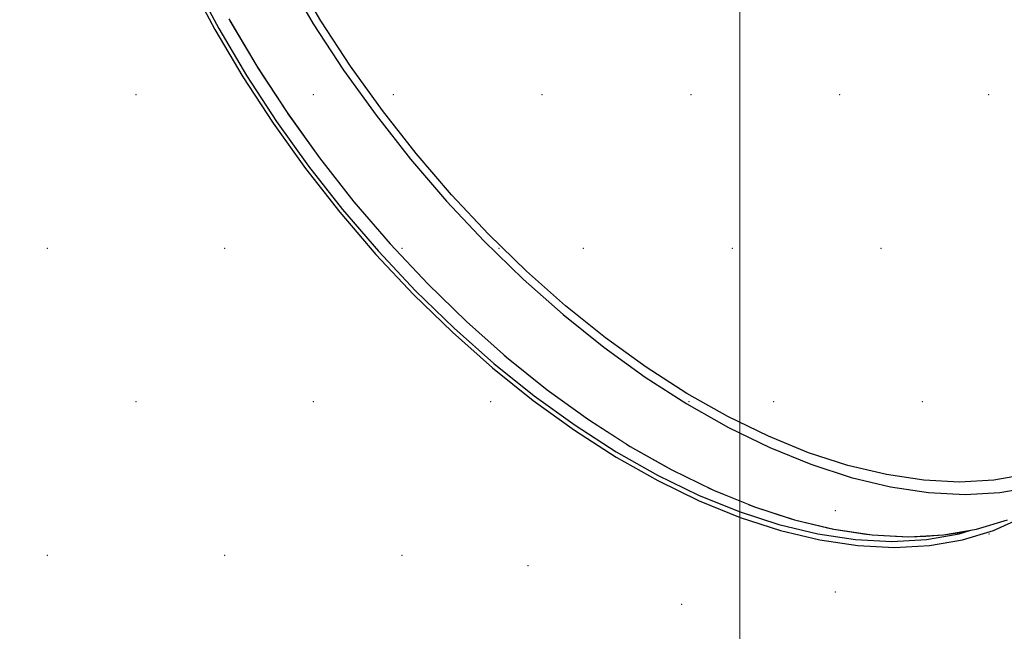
# Model space of a CAD drawing. Header units: millimetres. Extents: x 1798021 to 1815325, y -2500 to 6534.
# Tile 71 of 98: x 1809396 to 1809535, y 5164 to 5250. Entities that reach past the tile are written whole.
import ezdxf

# ---------------------------------------------------------------- set-up
doc = ezdxf.new("R2010")
doc.units = ezdxf.units.MM
doc.header["$MEASUREMENT"] = 0
doc.linetypes.add('Wipeout_Contour', pattern=[1000, 0, -1000])
for name, color, linetype in [('2 - ČÁRA HLAVNÍ.2D', 7, 'Continuous'), ('3 - SVĚTLA.3D', 7, 'Continuous'), ('4 - PRVKY ZÁMEČNICKÉ.3D', 7, 'Continuous'), ('4 - STŘEŠNÍ KRYTINA.3D', 7, 'Continuous'), ('Nové_4 - ZDIVO - STĚNY NENOSNÉ.3D', 7, 'Continuous'), ('Nové_Výplně - Povrchové', 7, 'Continuous'), ('Výplně - Povrchové', 7, 'Continuous')]:
    doc.layers.add(name, color=color, linetype=linetype)

# ---------------------------------------------------------------- blocks, each defined once
blk = doc.blocks.new('Řez_7', base_point=(1118812.4, 0))
at = {"color": 254, "linetype": 'Wipeout_Contour', "lineweight": 0, "ltscale": 7229953.461336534}
blk.add_wipeout([(1803497.14, 5177.86), (1803497.08, 5177.77), (1811462.68, 5874.67), (1811462.64, 5874.75)], dxfattribs=at).dxf.layer = 'Výplně - Povrchové'
blk = doc.blocks.new('Řez_20', base_point=(1118812.4, 0))
at = {"color": 254, "linetype": 'Wipeout_Contour', "lineweight": 0, "ltscale": 412533108.0059386}
blk.add_wipeout([(1800920.22, 500), (1804497.49, 500), (1804497.49, 2600), (1805397.49, 2600), (1805397.49, 500), (1806676.49, 500), (1806676.49, 502.46), (1806976.49, 502.46), (1806976.49, 500), (1809927.49, 500), (1809927.49, 2600), (1810827.49, 2600), (1810827.49, 500), (1812755.49, 500), (1812755.49, 2087.56), (1811335.88, 5601.22), (1810067.73, 5400.37), (1810067.73, 5390.19), (1810003.47, 5390.19), (1809952.96, 5382.19), (1809956.06, 5382.19), (1809956.06, 5304.84), (1809959.69, 5298.21), (1809962.99, 5291.1), (1809965.82, 5283.8), (1809968.14, 5276.36), (1809969.95, 5268.83), (1809971.23, 5261.25), (1809971.98, 5253.67), (1809972.19, 5246.14), (1809971.86, 5238.7), (1809970.99, 5231.4), (1809969.59, 5224.29), (1809967.67, 5217.4), (1809965.23, 5210.78), (1809962.3, 5204.47), (1809958.89, 5198.52), (1809955.02, 5192.95), (1809950.71, 5187.8), (1809946, 5183.11), (1809940.91, 5178.89), (1809935.48, 5175.19), (1809929.73, 5172.01), (1809923.93, 5168.9), (1809923.73, 5168.82), (1809922.48, 5168.13), (1809834.1, 5120.76), (1809834.07, 5120.75), (1809833.86, 5120.63), (1809832.89, 5120.12), (1809826.87, 5117.49), (1809820.6, 5115.43), (1809814.13, 5113.95), (1809807.49, 5113.06), (1809800.74, 5112.76), (1809793.9, 5113.06), (1809787.03, 5113.95), (1809780.16, 5115.43), (1809773.34, 5117.49), (1809766.61, 5120.12), (1809760.01, 5123.29), (1809753.58, 5127), (1809747.36, 5131.21), (1809741.39, 5135.91), (1809735.71, 5141.06), (1809730.35, 5146.63), (1809725.34, 5152.58), (1809720.72, 5158.89), (1809716.51, 5165.5), (1809712.74, 5172.39), (1809709.43, 5179.51), (1809706.61, 5186.81), (1809704.28, 5194.25), (1809702.48, 5201.78), (1809701.19, 5209.36), (1809700.45, 5216.94), (1809700.24, 5224.47), (1809700.57, 5231.91), (1809701.43, 5239.21), (1809702.83, 5246.32), (1809704.76, 5253.21), (1809707.19, 5259.83), (1809710.13, 5266.13), (1809713.54, 5272.09), (1809717.41, 5277.66), (1809721.71, 5282.81), (1809726.42, 5287.5), (1809731.51, 5291.72), (1809736.95, 5295.42), (1809742.7, 5298.6), (1809743.66, 5299.11), (1809743.7, 5299.13), (1809743.91, 5299.24), (1809774.39, 5315.58), (1809774.39, 5353.91), (1809533.29, 5315.72), (1809533.29, 5305.87), (1809535.67, 5302.83), (1809540.24, 5296.45), (1809544.51, 5289.91), (1809548.44, 5283.24), (1809552.02, 5276.49), (1809555.22, 5269.69), (1809558.03, 5262.9), (1809560.42, 5256.14), (1809562.39, 5249.47), (1809563.91, 5242.93), (1809564.99, 5236.55), (1809565.61, 5230.37), (1809565.77, 5224.44), (1809565.46, 5218.79), (1809564.7, 5213.45), (1809563.48, 5208.45), (1809561.82, 5203.84), (1809559.72, 5199.63), (1809557.19, 5195.85), (1809554.26, 5192.53), (1809550.93, 5189.68), (1809542.97, 5183.68), (1809542.04, 5183.09), (1809540.98, 5182.18), (1809419.57, 5090.68), (1809419.42, 5090.58), (1809419.24, 5090.43), (1809417.92, 5089.43), (1809414.22, 5087.08), (1809410.18, 5085.23), (1809405.82, 5083.91), (1809401.16, 5083.11), (1809396.23, 5082.84), (1809391.07, 5083.11), (1809385.71, 5083.91), (1809380.17, 5085.23), (1809374.5, 5087.08), (1809368.72, 5089.43), (1809362.88, 5092.28), (1809357, 5095.6), (1809351.14, 5099.38), (1809345.31, 5103.59), (1809339.56, 5108.2), (1809333.93, 5113.2), (1809328.44, 5118.54), (1809323.14, 5124.19), (1809318.05, 5130.12), (1809313.2, 5136.3), (1809308.63, 5142.68), (1809304.37, 5149.22), (1809300.44, 5155.89), (1809296.86, 5162.65), (1809293.65, 5169.44), (1809290.85, 5176.24), (1809288.45, 5182.99), (1809286.49, 5189.66), (1809284.96, 5196.2), (1809283.89, 5202.58), (1809283.27, 5208.76), (1809283.11, 5214.69), (1809283.42, 5220.35), (1809284.18, 5225.69), (1809285.4, 5230.68), (1809287.06, 5235.29), (1809289.16, 5239.5), (1809291.69, 5243.28), (1809294.62, 5246.6), (1809297.95, 5249.45), (1809299.27, 5250.45), (1809299.43, 5250.55), (1809299.6, 5250.7), (1809346.65, 5286.16), (1809231.35, 5267.9), (1809233.99, 5262.9), (1809237.34, 5256.14), (1809240.43, 5249.47), (1809243.26, 5242.93), (1809245.79, 5236.55), (1809248.01, 5230.37), (1809249.92, 5224.44), (1809251.5, 5218.79), (1809252.73, 5213.45), (1809253.62, 5208.45), (1809254.15, 5203.84), (1809254.32, 5199.63), (1809254.14, 5195.85), (1809253.6, 5192.53), (1809252.71, 5189.68), (1809251.46, 5187.33), (1809249.88, 5185.48), (1809247.97, 5184.16), (1809238.2, 5178.16), (1809237.63, 5177.95), (1809235.76, 5176.66), (1809086.83, 5085.16), (1809086.74, 5085.12), (1809086.43, 5084.91), (1809084.8, 5083.91), (1809082.57, 5083.11), (1809080.03, 5082.84), (1809077.2, 5083.11), (1809074.1, 5083.91), (1809070.74, 5085.23), (1809067.16, 5087.08), (1809063.36, 5089.43), (1809059.38, 5092.28), (1809055.23, 5095.6), (1809050.95, 5099.38), (1809046.56, 5103.59), (1809042.08, 5108.2), (1809037.55, 5113.2), (1809032.99, 5118.54), (1809028.43, 5124.19), (1809023.9, 5130.12), (1809019.42, 5136.3), (1809015.03, 5142.68), (1809010.75, 5149.22), (1809006.61, 5155.89), (1809002.63, 5162.65), (1808998.84, 5169.44), (1808995.26, 5176.24), (1808991.91, 5182.99), (1808988.82, 5189.66), (1808986, 5196.2), (1808983.46, 5202.58), (1808981.24, 5208.76), (1808979.33, 5214.69), (1808977.76, 5220.35), (1808976.52, 5225.69), (1808976.2, 5227.49), (1803604.58, 4376.71)], dxfattribs=at).dxf.layer = 'Nové_Výplně - Povrchové'
blk = doc.blocks.new('Řez_56', base_point=(1118812.4, 0))
at = {"color": 254, "linetype": 'Wipeout_Contour', "lineweight": 0, "ltscale": 10844884.70980289}
blk.add_wipeout([(1803582.48, 5031.92), (1803573.7, 5017.57), (1803606.61, 4952.52), (1811334.5, 5628.62), (1811372.6, 5699.87), (1811367.29, 5713)], dxfattribs=at).dxf.layer = 'Výplně - Povrchové'
at = {"color": 254, "linetype": 'Wipeout_Contour', "lineweight": 0, "ltscale": 7229912.499028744}
blk.add_wipeout([(1811334.5, 5628.62), (1803606.61, 4952.52), (1803611.38, 4943.1), (1811328.98, 5618.3)], dxfattribs=at).dxf.layer = 'Výplně - Povrchové'
blk = doc.blocks.new('Řez_62', base_point=(1118812.4, 0))
at = {"color": 254, "linetype": 'Wipeout_Contour', "lineweight": 0, "ltscale": 7237756.210630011}
blk.add_wipeout([(1809425.49, 5250.14), (1809429.42, 5243.47), (1809437.38, 5249.47), (1809433.45, 5256.14)], dxfattribs=at).dxf.layer = 'Výplně - Povrchové'
at = {"color": 254, "linetype": 'Wipeout_Contour', "lineweight": 0, "ltscale": 9046817.57446053}
blk.add_wipeout([(1809394.5, 5254.36), (1809292.5, 5177.49), (1809295.31, 5170.69), (1809403.45, 5252.19), (1809394.5, 5252.19)], dxfattribs=at).dxf.layer = 'Výplně - Povrchové'
at = {"color": 254, "linetype": 'Wipeout_Contour', "lineweight": 0, "ltscale": 7237772.531728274}
blk.add_wipeout([(1809437.38, 5249.47), (1809429.42, 5243.47), (1809433.69, 5236.93), (1809441.65, 5242.93)], dxfattribs=at).dxf.layer = 'Výplně - Povrchové'
at = {"color": 254, "linetype": 'Wipeout_Contour', "lineweight": 0, "ltscale": 7237790.122901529}
blk.add_wipeout([(1809441.65, 5242.93), (1809433.69, 5236.93), (1809438.26, 5230.55), (1809446.22, 5236.55)], dxfattribs=at).dxf.layer = 'Výplně - Povrchové'
at = {"color": 254, "linetype": 'Wipeout_Contour', "lineweight": 0, "ltscale": 7237808.875687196}
blk.add_wipeout([(1809446.22, 5236.55), (1809438.26, 5230.55), (1809443.1, 5224.37), (1809451.06, 5230.37)], dxfattribs=at).dxf.layer = 'Výplně - Povrchové'
at = {"color": 254, "linetype": 'Wipeout_Contour', "lineweight": 0, "ltscale": 7237828.674459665}
blk.add_wipeout([(1809451.06, 5230.37), (1809443.1, 5224.37), (1809448.19, 5218.44), (1809456.15, 5224.44)], dxfattribs=at).dxf.layer = 'Výplně - Povrchové'
at = {"color": 254, "linetype": 'Wipeout_Contour', "lineweight": 0, "ltscale": 7237849.397143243}
blk.add_wipeout([(1809448.19, 5218.44), (1809453.5, 5212.79), (1809461.46, 5218.79), (1809456.15, 5224.44)], dxfattribs=at).dxf.layer = 'Výplně - Povrchové'
at = {"color": 254, "linetype": 'Wipeout_Contour', "lineweight": 0, "ltscale": 7237870.915965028}
blk.add_wipeout([(1809461.46, 5218.79), (1809453.5, 5212.79), (1809458.98, 5207.45), (1809466.94, 5213.45)], dxfattribs=at).dxf.layer = 'Výplně - Povrchové'
at = {"color": 254, "linetype": 'Wipeout_Contour', "lineweight": 0, "ltscale": 7237893.098242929}
blk.add_wipeout([(1809466.94, 5213.45), (1809458.98, 5207.45), (1809464.62, 5202.45), (1809472.58, 5208.45)], dxfattribs=at).dxf.layer = 'Výplně - Povrchové'
at = {"color": 254, "linetype": 'Wipeout_Contour', "lineweight": 0, "ltscale": 7237915.807203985}
blk.add_wipeout([(1809464.62, 5202.45), (1809470.36, 5197.84), (1809478.33, 5203.84), (1809472.58, 5208.45)], dxfattribs=at).dxf.layer = 'Výplně - Povrchové'
at = {"color": 254, "linetype": 'Wipeout_Contour', "lineweight": 0, "ltscale": 7237938.902827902}
blk.add_wipeout([(1809478.33, 5203.84), (1809470.36, 5197.84), (1809476.19, 5193.63), (1809484.15, 5199.63)], dxfattribs=at).dxf.layer = 'Výplně - Povrchové'
at = {"color": 254, "linetype": 'Wipeout_Contour', "lineweight": 0, "ltscale": 7237962.242710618}
blk.add_wipeout([(1809484.15, 5199.63), (1809476.19, 5193.63), (1809482.06, 5189.85), (1809490.02, 5195.85)], dxfattribs=at).dxf.layer = 'Výplně - Povrchové'
at = {"color": 254, "linetype": 'Wipeout_Contour', "lineweight": 0, "ltscale": 7237985.682942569}
blk.add_wipeout([(1809490.02, 5195.85), (1809482.06, 5189.85), (1809487.93, 5186.53), (1809495.89, 5192.53)], dxfattribs=at).dxf.layer = 'Výplně - Povrchové'
at = {"color": 254, "linetype": 'Wipeout_Contour', "lineweight": 0, "ltscale": 7238009.078996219}
blk.add_wipeout([(1809487.93, 5186.53), (1809493.77, 5183.68), (1809501.73, 5189.68), (1809495.89, 5192.53)], dxfattribs=at).dxf.layer = 'Výplně - Povrchové'
at = {"color": 254, "linetype": 'Wipeout_Contour', "lineweight": 0, "ltscale": 7238032.286617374}
blk.add_wipeout([(1809493.77, 5183.68), (1809499.55, 5181.33), (1809507.51, 5187.33), (1809501.73, 5189.68)], dxfattribs=at).dxf.layer = 'Výplně - Povrchové'
at = {"color": 254, "linetype": 'Wipeout_Contour', "lineweight": 0, "ltscale": 7238055.162714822}
blk.add_wipeout([(1809507.51, 5187.33), (1809499.55, 5181.33), (1809505.22, 5179.48), (1809513.18, 5185.48)], dxfattribs=at).dxf.layer = 'Výplně - Povrchové'
at = {"color": 254, "linetype": 'Wipeout_Contour', "lineweight": 0, "ltscale": 7238077.566242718}
blk.add_wipeout([(1809505.22, 5179.48), (1809510.76, 5178.16), (1809518.72, 5184.16), (1809513.18, 5185.48)], dxfattribs=at).dxf.layer = 'Výplně - Povrchové'
at = {"color": 254, "linetype": 'Wipeout_Contour', "lineweight": 0, "ltscale": 7238099.359070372}
blk.add_wipeout([(1809510.76, 5178.16), (1809516.13, 5177.36), (1809524.09, 5183.36), (1809518.72, 5184.16)], dxfattribs=at).dxf.layer = 'Výplně - Povrchové'
at = {"color": 254, "linetype": 'Wipeout_Contour', "lineweight": 0, "ltscale": 7238120.406834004}
blk.add_wipeout([(1809516.13, 5177.36), (1809521.29, 5177.09), (1809529.25, 5183.09), (1809524.09, 5183.36)], dxfattribs=at).dxf.layer = 'Výplně - Povrchové'
at = {"color": 254, "linetype": 'Wipeout_Contour', "lineweight": 0, "ltscale": 7238140.579765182}
blk.add_wipeout([(1809521.29, 5177.09), (1809526.21, 5177.36), (1809534.17, 5183.36), (1809529.25, 5183.09)], dxfattribs=at).dxf.layer = 'Výplně - Povrchové'
at = {"color": 254, "linetype": 'Wipeout_Contour', "lineweight": 0, "ltscale": 7238159.753491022}
blk.add_wipeout([(1809534.17, 5183.36), (1809526.21, 5177.36), (1809530.87, 5178.16), (1809538.83, 5184.16)], dxfattribs=at).dxf.layer = 'Výplně - Povrchové'
at = {"color": 254, "linetype": 'Wipeout_Contour', "lineweight": 0, "ltscale": 7238177.809782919}
blk.add_wipeout([(1809530.87, 5178.16), (1809535.23, 5179.48), (1809543.2, 5185.48), (1809538.83, 5184.16)], dxfattribs=at).dxf.layer = 'Výplně - Povrchové'
at = {"color": 254, "linetype": 'Wipeout_Contour', "lineweight": 0, "ltscale": 144759730.0395361}
blk.add_wipeout([(1809417.92, 5319.58), (1809417.62, 5314.04), (1809417.78, 5308.22), (1809418.38, 5302.17), (1809419.44, 5295.92), (1809420.93, 5289.5), (1809422.86, 5282.97), (1809425.2, 5276.35), (1809427.95, 5269.69), (1809431.09, 5263.03), (1809434.6, 5256.41), (1809438.46, 5249.88), (1809442.64, 5243.47), (1809447.11, 5237.21), (1809451.86, 5231.16), (1809456.85, 5225.35), (1809462.05, 5219.81), (1809467.42, 5214.57), (1809472.94, 5209.68), (1809478.58, 5205.16), (1809484.29, 5201.03), (1809490.04, 5197.33), (1809495.79, 5194.07), (1809501.52, 5191.28), (1809507.18, 5188.97), (1809512.74, 5187.17), (1809518.17, 5185.87), (1809523.42, 5185.08), (1809528.48, 5184.82), (1809533.31, 5185.08), (1809537.87, 5185.87), (1809542.15, 5187.17), (1809546.11, 5188.97), (1809547.87, 5190.09), (1809549.01, 5191.07), (1809551.88, 5194.33), (1809554.36, 5198.03), (1809556.42, 5202.16), (1809558.05, 5206.68), (1809559.24, 5211.57), (1809559.99, 5216.81), (1809560.29, 5222.35), (1809560.13, 5228.16), (1809559.53, 5234.21), (1809558.47, 5240.47), (1809556.98, 5246.88), (1809555.05, 5253.41), (1809552.71, 5260.03), (1809549.96, 5266.69), (1809546.82, 5273.35), (1809543.31, 5279.97), (1809539.46, 5286.5), (1809535.28, 5292.92), (1809530.8, 5299.17), (1809526.05, 5305.22), (1809521.06, 5311.04), (1809515.86, 5316.58), (1809510.49, 5321.81), (1809504.97, 5326.7), (1809499.33, 5331.23), (1809493.62, 5335.35), (1809487.87, 5339.06), (1809482.12, 5342.31), (1809476.39, 5345.1), (1809470.73, 5347.41), (1809465.17, 5349.22), (1809459.75, 5350.52), (1809454.49, 5351.3), (1809449.43, 5351.56), (1809444.6, 5351.3), (1809440.04, 5350.52), (1809435.76, 5349.22), (1809431.8, 5347.41), (1809430.04, 5346.29), (1809428.9, 5345.31), (1809426.03, 5342.06), (1809423.55, 5338.35), (1809421.49, 5334.23), (1809419.86, 5329.7), (1809418.67, 5324.81)], dxfattribs=at).dxf.layer = 'Výplně - Povrchové'
at = {"color": 254, "linetype": 'Wipeout_Contour', "lineweight": 0, "ltscale": 9047155.40019344}
blk.add_wipeout([(1809422.06, 5256.62), (1809420.53, 5255.46), (1809424.07, 5248.78), (1809425.61, 5249.94), (1809425.49, 5250.14)], dxfattribs=at).dxf.layer = 'Výplně - Povrchové'
at = {"color": 254, "linetype": 'Wipeout_Contour', "lineweight": 0, "ltscale": 7237460.501832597}
blk.add_wipeout([(1809416.72, 5262.19), (1809295.31, 5170.69), (1809298.51, 5163.9), (1809419.92, 5255.4)], dxfattribs=at).dxf.layer = 'Výplně - Povrchové'
at = {"color": 254, "linetype": 'Wipeout_Contour', "lineweight": 0, "ltscale": 9047174.122295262}
blk.add_wipeout([(1809425.61, 5249.94), (1809424.07, 5248.78), (1809427.97, 5242.18), (1809429.51, 5243.34), (1809429.42, 5243.47)], dxfattribs=at).dxf.layer = 'Výplně - Povrchové'
at = {"color": 254, "linetype": 'Wipeout_Contour', "lineweight": 0, "ltscale": 7237473.990093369}
blk.add_wipeout([(1809419.92, 5255.4), (1809298.51, 5163.9), (1809302.09, 5157.14), (1809423.5, 5248.64)], dxfattribs=at).dxf.layer = 'Výplně - Povrchové'
at = {"color": 254, "linetype": 'Wipeout_Contour', "lineweight": 0, "ltscale": 9047194.5261489}
blk.add_wipeout([(1809427.97, 5242.18), (1809432.19, 5235.7), (1809433.74, 5236.86), (1809433.69, 5236.93), (1809429.51, 5243.34)], dxfattribs=at).dxf.layer = 'Výplně - Povrchové'
at = {"color": 254, "linetype": 'Wipeout_Contour', "lineweight": 0, "ltscale": 7237488.94123038}
blk.add_wipeout([(1809302.09, 5157.14), (1809306.03, 5150.47), (1809427.43, 5241.97), (1809423.5, 5248.64)], dxfattribs=at).dxf.layer = 'Výplně - Povrchové'
at = {"color": 254, "linetype": 'Wipeout_Contour', "lineweight": 0, "ltscale": 7237771.170097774}
blk.add_wipeout([(1809432.19, 5235.7), (1809436.71, 5229.38), (1809438.26, 5230.55), (1809433.74, 5236.86)], dxfattribs=at).dxf.layer = 'Výplně - Povrchové'
at = {"color": 254, "linetype": 'Wipeout_Contour', "lineweight": 0, "ltscale": 7237505.263061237}
blk.add_wipeout([(1809306.03, 5150.47), (1809310.29, 5143.93), (1809431.7, 5235.43), (1809427.43, 5241.97)], dxfattribs=at).dxf.layer = 'Výplně - Povrchové'
at = {"color": 254, "linetype": 'Wipeout_Contour', "lineweight": 0, "ltscale": 7237789.735537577}
blk.add_wipeout([(1809436.71, 5229.38), (1809441.51, 5223.27), (1809443.06, 5224.43), (1809438.26, 5230.55)], dxfattribs=at).dxf.layer = 'Výplně - Povrchové'
at = {"color": 254, "linetype": 'Wipeout_Contour', "lineweight": 0, "ltscale": 7237522.854951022}
blk.add_wipeout([(1809310.29, 5143.93), (1809314.86, 5137.55), (1809436.27, 5229.05), (1809431.7, 5235.43)], dxfattribs=at).dxf.layer = 'Výplně - Povrchové'
at = {"color": 254, "linetype": 'Wipeout_Contour', "lineweight": 0, "ltscale": 9047260.236004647}
blk.add_wipeout([(1809443.06, 5224.43), (1809441.51, 5223.27), (1809446.55, 5217.39), (1809448.09, 5218.56), (1809443.1, 5224.37)], dxfattribs=at).dxf.layer = 'Výplně - Povrchové'
at = {"color": 254, "linetype": 'Wipeout_Contour', "lineweight": 0, "ltscale": 7237541.608432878}
blk.add_wipeout([(1809436.27, 5229.05), (1809314.86, 5137.55), (1809319.71, 5131.37), (1809441.11, 5222.87)], dxfattribs=at).dxf.layer = 'Výplně - Povrchové'
at = {"color": 254, "linetype": 'Wipeout_Contour', "lineweight": 0, "ltscale": 10856745.81248641}
blk.add_wipeout([(1809448.09, 5218.56), (1809446.55, 5217.39), (1809451.8, 5211.8), (1809453.34, 5212.96), (1809452.93, 5213.39), (1809448.19, 5218.44)], dxfattribs=at).dxf.layer = 'Výplně - Povrchové'
at = {"color": 254, "linetype": 'Wipeout_Contour', "lineweight": 0, "ltscale": 7237561.407876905}
blk.add_wipeout([(1809441.11, 5222.87), (1809319.71, 5131.37), (1809324.8, 5125.44), (1809446.2, 5216.94)], dxfattribs=at).dxf.layer = 'Výplně - Povrchové'
at = {"color": 254, "linetype": 'Wipeout_Contour', "lineweight": 0, "ltscale": 9047312.391923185}
blk.add_wipeout([(1809451.8, 5211.8), (1809457.23, 5206.51), (1809458.76, 5207.66), (1809453.5, 5212.79), (1809453.34, 5212.96)], dxfattribs=at).dxf.layer = 'Výplně - Povrchové'
at = {"color": 254, "linetype": 'Wipeout_Contour', "lineweight": 0, "ltscale": 7237582.131203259}
blk.add_wipeout([(1809324.8, 5125.44), (1809330.1, 5119.79), (1809451.51, 5211.29), (1809446.2, 5216.94)], dxfattribs=at).dxf.layer = 'Výplně - Povrchové'
at = {"color": 254, "linetype": 'Wipeout_Contour', "lineweight": 0, "ltscale": 9047339.799697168}
blk.add_wipeout([(1809457.23, 5206.51), (1809462.81, 5201.57), (1809464.33, 5202.71), (1809458.98, 5207.45), (1809458.76, 5207.66)], dxfattribs=at).dxf.layer = 'Výplně - Povrchové'
at = {"color": 254, "linetype": 'Wipeout_Contour', "lineweight": 0, "ltscale": 7237603.650635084}
blk.add_wipeout([(1809330.1, 5119.79), (1809335.59, 5114.45), (1809456.99, 5205.95), (1809451.51, 5211.29)], dxfattribs=at).dxf.layer = 'Výplně - Povrchové'
at = {"color": 254, "linetype": 'Wipeout_Contour', "lineweight": 0, "ltscale": 9047367.869409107}
blk.add_wipeout([(1809464.33, 5202.71), (1809462.81, 5201.57), (1809468.5, 5197), (1809470, 5198.13), (1809464.62, 5202.45)], dxfattribs=at).dxf.layer = 'Výplně - Povrchové'
at = {"color": 254, "linetype": 'Wipeout_Contour', "lineweight": 0, "ltscale": 7237625.833486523}
blk.add_wipeout([(1809456.99, 5205.95), (1809335.59, 5114.45), (1809341.22, 5109.45), (1809462.63, 5200.95)], dxfattribs=at).dxf.layer = 'Výplně - Povrchové'
at = {"color": 254, "linetype": 'Wipeout_Contour', "lineweight": 0, "ltscale": 9047396.426754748}
blk.add_wipeout([(1809470, 5198.13), (1809468.5, 5197), (1809474.27, 5192.83), (1809475.75, 5193.95), (1809470.36, 5197.84)], dxfattribs=at).dxf.layer = 'Výplně - Povrchové'
at = {"color": 254, "linetype": 'Wipeout_Contour', "lineweight": 0, "ltscale": 7237648.542990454}
blk.add_wipeout([(1809341.22, 5109.45), (1809346.97, 5104.84), (1809468.37, 5196.34), (1809462.63, 5200.95)], dxfattribs=at).dxf.layer = 'Výplně - Povrchové'
at = {"color": 254, "linetype": 'Wipeout_Contour', "lineweight": 0, "ltscale": 9047425.29391142}
blk.add_wipeout([(1809474.27, 5192.83), (1809480.08, 5189.09), (1809481.53, 5190.19), (1809476.19, 5193.63), (1809475.75, 5193.95)], dxfattribs=at).dxf.layer = 'Výplně - Povrchové'
at = {"color": 254, "linetype": 'Wipeout_Contour', "lineweight": 0, "ltscale": 7237671.639097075}
blk.add_wipeout([(1809346.97, 5104.84), (1809352.79, 5100.63), (1809474.2, 5192.13), (1809468.37, 5196.34)], dxfattribs=at).dxf.layer = 'Výplně - Povrchové'
at = {"color": 254, "linetype": 'Wipeout_Contour', "lineweight": 0, "ltscale": 9047454.290467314}
blk.add_wipeout([(1809481.53, 5190.19), (1809480.08, 5189.09), (1809485.89, 5185.8), (1809487.32, 5186.88), (1809482.06, 5189.85)], dxfattribs=at).dxf.layer = 'Výplně - Povrchové'
at = {"color": 254, "linetype": 'Wipeout_Contour', "lineweight": 0, "ltscale": 7237694.979421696}
blk.add_wipeout([(1809352.79, 5100.63), (1809358.66, 5096.85), (1809480.07, 5188.35), (1809474.2, 5192.13)], dxfattribs=at).dxf.layer = 'Výplně - Povrchové'
at = {"color": 254, "linetype": 'Wipeout_Contour', "lineweight": 0, "ltscale": 10856979.78283029}
blk.add_wipeout([(1809487.32, 5186.88), (1809485.89, 5185.8), (1809491.67, 5182.98), (1809493.06, 5184.03), (1809489.06, 5185.98), (1809487.93, 5186.53)], dxfattribs=at).dxf.layer = 'Výplně - Povrchové'
at = {"color": 254, "linetype": 'Wipeout_Contour', "lineweight": 0, "ltscale": 7237718.42004838}
blk.add_wipeout([(1809480.07, 5188.35), (1809358.66, 5096.85), (1809364.54, 5093.53), (1809485.94, 5185.03)], dxfattribs=at).dxf.layer = 'Výplně - Povrchové'
at = {"color": 254, "linetype": 'Wipeout_Contour', "lineweight": 0, "ltscale": 9047511.942056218}
blk.add_wipeout([(1809493.06, 5184.03), (1809491.67, 5182.98), (1809497.39, 5180.65), (1809498.73, 5181.66), (1809493.77, 5183.68)], dxfattribs=at).dxf.layer = 'Výplně - Povrchové'
at = {"color": 254, "linetype": 'Wipeout_Contour', "lineweight": 0, "ltscale": 7237741.816445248}
blk.add_wipeout([(1809485.94, 5185.03), (1809364.54, 5093.53), (1809370.38, 5090.68), (1809491.78, 5182.18)], dxfattribs=at).dxf.layer = 'Výplně - Povrchové'
at = {"color": 254, "linetype": 'Wipeout_Contour', "lineweight": 0, "ltscale": 9047540.229934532}
blk.add_wipeout([(1809498.73, 5181.66), (1809497.39, 5180.65), (1809503.01, 5178.82), (1809504.29, 5179.79), (1809499.55, 5181.33)], dxfattribs=at).dxf.layer = 'Výplně - Povrchové'
at = {"color": 254, "linetype": 'Wipeout_Contour', "lineweight": 0, "ltscale": 7237765.024355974}
blk.add_wipeout([(1809491.78, 5182.18), (1809370.38, 5090.68), (1809376.15, 5088.33), (1809497.56, 5179.83)], dxfattribs=at).dxf.layer = 'Výplně - Povrchové'
at = {"color": 254, "linetype": 'Wipeout_Contour', "lineweight": 0, "ltscale": 9047567.91308885}
blk.add_wipeout([(1809504.29, 5179.79), (1809503.01, 5178.82), (1809508.49, 5177.51), (1809509.69, 5178.41), (1809505.22, 5179.48)], dxfattribs=at).dxf.layer = 'Výplně - Povrchové'
at = {"color": 254, "linetype": 'Wipeout_Contour', "lineweight": 0, "ltscale": 7237787.900687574}
blk.add_wipeout([(1809497.56, 5179.83), (1809376.15, 5088.33), (1809381.83, 5086.48), (1809503.23, 5177.98)], dxfattribs=at).dxf.layer = 'Výplně - Povrchové'
at = {"color": 254, "linetype": 'Wipeout_Contour', "lineweight": 0, "ltscale": 9047594.804442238}
blk.add_wipeout([(1809509.69, 5178.41), (1809508.49, 5177.51), (1809513.8, 5176.72), (1809514.89, 5177.54), (1809510.76, 5178.16)], dxfattribs=at).dxf.layer = 'Výplně - Povrchové'
at = {"color": 254, "linetype": 'Wipeout_Contour', "lineweight": 0, "ltscale": 7237810.304392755}
blk.add_wipeout([(1809503.23, 5177.98), (1809381.83, 5086.48), (1809387.37, 5085.16), (1809508.77, 5176.66)], dxfattribs=at).dxf.layer = 'Výplně - Povrchové'
at = {"color": 254, "linetype": 'Wipeout_Contour', "lineweight": 0, "ltscale": 9047620.710563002}
blk.add_wipeout([(1809513.8, 5176.72), (1809518.91, 5176.46), (1809519.85, 5177.16), (1809516.13, 5177.36), (1809514.89, 5177.54)], dxfattribs=at).dxf.layer = 'Výplně - Povrchové'
at = {"color": 254, "linetype": 'Wipeout_Contour', "lineweight": 0, "ltscale": 9047645.421957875}
blk.add_wipeout([(1809518.91, 5176.46), (1809523.79, 5176.72), (1809524.51, 5177.26), (1809521.29, 5177.09), (1809519.85, 5177.16)], dxfattribs=at).dxf.layer = 'Výplně - Povrchové'
at = {"color": 254, "linetype": 'Wipeout_Contour', "lineweight": 0, "ltscale": 7237832.097339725}
blk.add_wipeout([(1809387.37, 5085.16), (1809392.73, 5084.36), (1809514.14, 5175.86), (1809508.77, 5176.66)], dxfattribs=at).dxf.layer = 'Výplně - Povrchové'
at = {"color": 254, "linetype": 'Wipeout_Contour', "lineweight": 0, "ltscale": 9047668.67709197}
blk.add_wipeout([(1809524.51, 5177.26), (1809523.79, 5176.72), (1809528.4, 5177.51), (1809528.78, 5177.8), (1809526.21, 5177.36)], dxfattribs=at).dxf.layer = 'Výplně - Povrchové'
at = {"color": 254, "linetype": 'Wipeout_Contour', "lineweight": 0, "ltscale": 7237853.145163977}
blk.add_wipeout([(1809392.73, 5084.36), (1809397.89, 5084.09), (1809519.3, 5175.59), (1809514.14, 5175.86)], dxfattribs=at).dxf.layer = 'Výplně - Povrchové'
at = {"color": 254, "linetype": 'Wipeout_Contour', "lineweight": 0, "ltscale": 5428609.74970125}
blk.add_wipeout([(1809528.4, 5177.51), (1809530.07, 5178.02), (1809528.78, 5177.8)], dxfattribs=at).dxf.layer = 'Výplně - Povrchové'
at = {"color": 254, "linetype": 'Wipeout_Contour', "lineweight": 0, "ltscale": 7237873.31809674}
blk.add_wipeout([(1809519.3, 5175.59), (1809397.89, 5084.09), (1809402.82, 5084.36), (1809524.22, 5175.86)], dxfattribs=at).dxf.layer = 'Výplně - Povrchové'
at = {"color": 254, "linetype": 'Wipeout_Contour', "lineweight": 0, "ltscale": 7237892.491765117}
blk.add_wipeout([(1809524.22, 5175.86), (1809402.82, 5084.36), (1809407.48, 5085.16), (1809528.88, 5176.66)], dxfattribs=at).dxf.layer = 'Výplně - Povrchové'
at = {"color": 254, "linetype": 'Wipeout_Contour', "lineweight": 0, "ltscale": 7237910.547958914}
blk.add_wipeout([(1809528.88, 5176.66), (1809407.48, 5085.16), (1809411.84, 5086.48), (1809533.24, 5177.98)], dxfattribs=at).dxf.layer = 'Výplně - Povrchové'
at = {"color": 254, "linetype": 'Wipeout_Contour', "lineweight": 0, "ltscale": 7237927.375359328}
blk.add_wipeout([(1809411.84, 5086.48), (1809415.88, 5088.33), (1809537.29, 5179.83), (1809533.24, 5177.98)], dxfattribs=at).dxf.layer = 'Výplně - Povrchové'
at = {"color": 254, "linetype": 'Wipeout_Contour', "lineweight": 0, "ltscale": 7237942.870228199}
blk.add_wipeout([(1809537.29, 5179.83), (1809415.88, 5088.33), (1809419.57, 5090.68), (1809540.98, 5182.18)], dxfattribs=at).dxf.layer = 'Výplně - Povrchové'
at = {"layer": '3 - SVĚTLA.3D', "color": 7, "linetype": 'Continuous', "lineweight": 0}
for p in [(1809424.9, 5174.5), (1809449.9, 5174.5), (1809467.66, 5173.03), (1809510.96, 5169.3), (1809489.31, 5167.6)]:
    blk.add_point(p, dxfattribs=at)
at = {"color": 254, "linetype": 'Wipeout_Contour', "lineweight": 0, "ltscale": 155613740.4131376}
blk.add_wipeout([(1809406.48, 5313.1), (1809406.18, 5307.44), (1809406.33, 5301.51), (1809406.95, 5295.33), (1809408.03, 5288.95), (1809409.55, 5282.41), (1809411.52, 5275.74), (1809413.91, 5268.99), (1809416.72, 5262.19), (1809419.92, 5255.4), (1809423.5, 5248.64), (1809427.43, 5241.97), (1809431.7, 5235.43), (1809436.27, 5229.05), (1809441.11, 5222.87), (1809446.2, 5216.94), (1809451.51, 5211.29), (1809456.99, 5205.95), (1809462.63, 5200.95), (1809468.37, 5196.34), (1809474.2, 5192.13), (1809480.07, 5188.35), (1809485.94, 5185.03), (1809491.78, 5182.18), (1809497.56, 5179.83), (1809503.23, 5177.98), (1809508.77, 5176.66), (1809514.14, 5175.86), (1809519.3, 5175.59), (1809524.22, 5175.86), (1809528.88, 5176.66), (1809533.24, 5177.98), (1809537.29, 5179.83), (1809540.98, 5182.18), (1809542.04, 5183.09), (1809539.28, 5181.33), (1809535.23, 5179.48), (1809530.87, 5178.16), (1809530.07, 5178.02), (1809528.4, 5177.51), (1809523.79, 5176.72), (1809518.91, 5176.46), (1809513.8, 5176.72), (1809508.49, 5177.51), (1809503.01, 5178.82), (1809497.39, 5180.65), (1809491.67, 5182.98), (1809485.89, 5185.8), (1809480.08, 5189.09), (1809474.27, 5192.83), (1809468.5, 5197), (1809462.81, 5201.57), (1809457.23, 5206.51), (1809451.8, 5211.8), (1809446.55, 5217.39), (1809441.51, 5223.27), (1809436.71, 5229.38), (1809432.19, 5235.7), (1809427.97, 5242.18), (1809424.07, 5248.78), (1809420.53, 5255.46), (1809417.36, 5262.19), (1809414.58, 5268.92), (1809412.21, 5275.6), (1809410.26, 5282.21), (1809408.76, 5288.69), (1809407.69, 5295), (1809407.08, 5301.12), (1809406.92, 5306.99), (1809407.22, 5312.59), (1809407.98, 5317.87), (1809409.18, 5322.82), (1809410.83, 5327.39), (1809412.91, 5331.55), (1809413.72, 5332.76), (1809414.22, 5333.75), (1809416.74, 5337.53), (1809419.68, 5340.86), (1809421.94, 5342.8), (1809421.01, 5342.2), (1809417.69, 5339.36), (1809414.75, 5336.03), (1809412.23, 5332.25), (1809410.12, 5328.04), (1809408.46, 5323.43), (1809407.24, 5318.44)], dxfattribs=at).dxf.layer = 'Výplně - Povrchové'
at = {"layer": '3 - SVĚTLA.3D', "color": 181, "linetype": 'Continuous', "lineweight": 30, "true_color": 0x9e3eff}
for p, q in [((1809433.45, 5256.14), (1809437.38, 5249.47)), ((1809438.46, 5249.88), (1809434.6, 5256.41)), ((1809420.53, 5255.46), (1809424.07, 5248.78)), ((1809425.49, 5250.14), (1809429.42, 5243.47)), ((1809437.38, 5249.47), (1809441.65, 5242.93)), ((1809442.64, 5243.47), (1809438.46, 5249.88)), ((1809423.5, 5248.64), (1809427.43, 5241.97)), ((1809424.07, 5248.78), (1809427.97, 5242.18)), ((1809429.42, 5243.47), (1809433.69, 5236.93)), ((1809447.11, 5237.21), (1809442.64, 5243.47)), ((1809427.97, 5242.18), (1809432.19, 5235.7)), ((1809441.65, 5242.93), (1809446.22, 5236.55)), ((1809427.43, 5241.97), (1809431.7, 5235.43)), ((1809433.69, 5236.93), (1809438.26, 5230.55)), ((1809446.22, 5236.55), (1809451.06, 5230.37)), ((1809451.86, 5231.16), (1809447.11, 5237.21)), ((1809431.7, 5235.43), (1809436.27, 5229.05)), ((1809432.19, 5235.7), (1809436.71, 5229.38)), ((1809456.85, 5225.35), (1809451.86, 5231.16)), ((1809438.26, 5230.55), (1809443.1, 5224.37)), ((1809451.06, 5230.37), (1809456.15, 5224.44)), ((1809436.27, 5229.05), (1809441.11, 5222.87)), ((1809436.71, 5229.38), (1809441.51, 5223.27)), ((1809443.1, 5224.37), (1809448.19, 5218.44)), ((1809456.15, 5224.44), (1809461.46, 5218.79)), ((1809462.05, 5219.81), (1809456.85, 5225.35)), ((1809441.11, 5222.87), (1809446.2, 5216.94)), ((1809441.51, 5223.27), (1809446.55, 5217.39)), ((1809467.42, 5214.57), (1809462.05, 5219.81)), ((1809448.19, 5218.44), (1809453.5, 5212.79)), ((1809461.46, 5218.79), (1809466.94, 5213.45)), ((1809446.55, 5217.39), (1809451.8, 5211.8)), ((1809446.2, 5216.94), (1809451.51, 5211.29)), ((1809472.94, 5209.68), (1809467.42, 5214.57)), ((1809466.94, 5213.45), (1809472.58, 5208.45)), ((1809451.8, 5211.8), (1809457.23, 5206.51)), ((1809453.5, 5212.79), (1809458.98, 5207.45)), ((1809451.51, 5211.29), (1809456.99, 5205.95)), ((1809478.58, 5205.16), (1809472.94, 5209.68)), ((1809458.98, 5207.45), (1809464.62, 5202.45)), ((1809472.58, 5208.45), (1809478.33, 5203.84)), ((1809456.99, 5205.95), (1809462.63, 5200.95)), ((1809457.23, 5206.51), (1809462.81, 5201.57)), ((1809484.29, 5201.03), (1809478.58, 5205.16)), ((1809478.33, 5203.84), (1809484.15, 5199.63)), ((1809464.62, 5202.45), (1809470.36, 5197.84)), ((1809462.63, 5200.95), (1809468.37, 5196.34)), ((1809462.81, 5201.57), (1809468.5, 5197)), ((1809490.04, 5197.33), (1809484.29, 5201.03)), ((1809484.15, 5199.63), (1809490.02, 5195.85)), ((1809470.36, 5197.84), (1809476.19, 5193.63)), ((1809468.37, 5196.34), (1809474.2, 5192.13)), ((1809468.5, 5197), (1809474.27, 5192.83)), ((1809495.79, 5194.07), (1809490.04, 5197.33)), ((1809490.02, 5195.85), (1809495.89, 5192.53)), ((1809476.19, 5193.63), (1809482.06, 5189.85)), ((1809501.52, 5191.28), (1809495.79, 5194.07)), ((1809474.2, 5192.13), (1809480.07, 5188.35)), ((1809474.27, 5192.83), (1809480.08, 5189.09)), ((1809495.89, 5192.53), (1809501.73, 5189.68)), ((1809507.18, 5188.97), (1809501.52, 5191.28)), ((1809482.06, 5189.85), (1809487.93, 5186.53)), ((1809501.73, 5189.68), (1809507.51, 5187.33)), ((1809480.07, 5188.35), (1809485.94, 5185.03)), ((1809480.08, 5189.09), (1809485.89, 5185.8)), ((1809512.74, 5187.17), (1809507.18, 5188.97)), ((1809487.93, 5186.53), (1809493.77, 5183.68)), ((1809507.51, 5187.33), (1809513.18, 5185.48)), ((1809518.17, 5185.87), (1809512.74, 5187.17)), ((1809485.89, 5185.8), (1809491.67, 5182.98)), ((1809513.18, 5185.48), (1809518.72, 5184.16)), ((1809523.42, 5185.08), (1809518.17, 5185.87)), ((1809537.87, 5185.87), (1809533.31, 5185.08)), ((1809485.94, 5185.03), (1809491.78, 5182.18)), ((1809518.72, 5184.16), (1809524.09, 5183.36)), ((1809528.48, 5184.82), (1809523.42, 5185.08)), ((1809533.31, 5185.08), (1809528.48, 5184.82)), ((1809534.17, 5183.36), (1809538.83, 5184.16)), ((1809491.67, 5182.98), (1809497.39, 5180.65)), ((1809493.77, 5183.68), (1809499.55, 5181.33)), ((1809524.09, 5183.36), (1809529.25, 5183.09)), ((1809529.25, 5183.09), (1809534.17, 5183.36)), ((1809491.78, 5182.18), (1809497.56, 5179.83)), ((1809499.55, 5181.33), (1809505.22, 5179.48)), ((1809497.39, 5180.65), (1809503.01, 5178.82)), ((1809497.56, 5179.83), (1809503.23, 5177.98)), ((1809533.24, 5177.98), (1809537.29, 5179.83)), ((1809503.01, 5178.82), (1809508.49, 5177.51)), ((1809505.22, 5179.48), (1809510.76, 5178.16)), ((1809530.87, 5178.16), (1809535.23, 5179.48)), ((1809503.23, 5177.98), (1809508.77, 5176.66)), ((1809508.49, 5177.51), (1809513.8, 5176.72)), ((1809510.76, 5178.16), (1809516.13, 5177.36)), ((1809516.13, 5177.36), (1809521.29, 5177.09)), ((1809521.29, 5177.09), (1809526.21, 5177.36)), ((1809523.79, 5176.72), (1809528.4, 5177.51)), ((1809526.21, 5177.36), (1809530.87, 5178.16)), ((1809528.4, 5177.51), (1809530.07, 5178.02)), ((1809528.88, 5176.66), (1809533.24, 5177.98)), ((1809508.77, 5176.66), (1809514.14, 5175.86)), ((1809513.8, 5176.72), (1809518.91, 5176.46)), ((1809514.14, 5175.86), (1809519.3, 5175.59)), ((1809518.91, 5176.46), (1809523.79, 5176.72)), ((1809519.3, 5175.59), (1809524.22, 5175.86)), ((1809524.22, 5175.86), (1809528.88, 5176.66))]:
    blk.add_line(p, q, dxfattribs=at)
at = {"layer": '3 - SVĚTLA.3D', "color": 7, "linetype": 'Continuous', "lineweight": 0}
for p in [(1809437.4, 5239.45), (1809448.65, 5239.45), (1809469.63, 5239.45), (1809490.61, 5239.45), (1809511.59, 5239.45), (1809532.56, 5239.45), (1809424.9, 5217.8), (1809449.9, 5217.8), (1809463.53, 5217.8), (1809475.46, 5217.8), (1809496.44, 5217.8), (1809517.42, 5217.8), (1809437.4, 5196.15), (1809462.4, 5196.15), (1809490.33, 5196.15), (1809502.27, 5196.15), (1809523.24, 5196.15), (1809510.96, 5180.8), (1809532.61, 5177.48)]:
    blk.add_point(p, dxfattribs=at)
at = {"color": 254, "linetype": 'Wipeout_Contour', "lineweight": 0, "ltscale": 148365808.991641}
blk.add_wipeout([(1809284.44, 5215.69), (1809284.6, 5209.76), (1809285.21, 5203.58), (1809286.29, 5197.2), (1809287.81, 5190.66), (1809289.78, 5183.99), (1809292.17, 5177.24), (1809294.98, 5170.44), (1809298.18, 5163.65), (1809301.76, 5156.89), (1809305.7, 5150.22), (1809309.96, 5143.68), (1809314.53, 5137.3), (1809319.37, 5131.12), (1809324.46, 5125.19), (1809329.77, 5119.54), (1809335.26, 5114.2), (1809340.89, 5109.2), (1809346.64, 5104.59), (1809352.46, 5100.38), (1809358.33, 5096.6), (1809364.2, 5093.28), (1809370.05, 5090.43), (1809375.82, 5088.08), (1809381.5, 5086.23), (1809387.03, 5084.91), (1809392.4, 5084.11), (1809397.56, 5083.84), (1809402.49, 5084.11), (1809407.14, 5084.91), (1809411.51, 5086.23), (1809415.55, 5088.08), (1809419.24, 5090.43), (1809419.42, 5090.58), (1809415.88, 5088.33), (1809411.84, 5086.48), (1809407.48, 5085.16), (1809402.82, 5084.36), (1809397.89, 5084.09), (1809392.73, 5084.36), (1809387.37, 5085.16), (1809381.83, 5086.48), (1809376.15, 5088.33), (1809370.38, 5090.68), (1809364.54, 5093.53), (1809358.66, 5096.85), (1809352.79, 5100.63), (1809346.97, 5104.84), (1809341.22, 5109.45), (1809335.59, 5114.45), (1809330.1, 5119.79), (1809324.8, 5125.44), (1809319.71, 5131.37), (1809314.86, 5137.55), (1809310.29, 5143.93), (1809306.03, 5150.47), (1809302.09, 5157.14), (1809298.51, 5163.9), (1809295.31, 5170.69), (1809292.5, 5177.49), (1809290.11, 5184.24), (1809288.15, 5190.91), (1809286.62, 5197.45), (1809285.55, 5203.83), (1809284.93, 5210.01), (1809284.77, 5215.94), (1809285.07, 5221.6), (1809285.84, 5226.94), (1809287.05, 5231.93), (1809288.72, 5236.54), (1809290.82, 5240.75), (1809293.35, 5244.53), (1809296.28, 5247.86), (1809299.43, 5250.55), (1809299.27, 5250.45), (1809295.95, 5247.61), (1809293.01, 5244.28), (1809290.49, 5240.5), (1809288.39, 5236.29), (1809286.72, 5231.68), (1809285.5, 5226.69), (1809284.74, 5221.35)], dxfattribs=at).dxf.layer = 'Výplně - Povrchové'
at = {"layer": '3 - SVĚTLA.3D', "color": 181, "linetype": 'Continuous', "lineweight": 30, "true_color": 0x9e3eff}
blk.add_line((1809419.92, 5255.4), (1809423.5, 5248.64), dxfattribs=at)
at = {"layer": '3 - SVĚTLA.3D', "color": 7, "linetype": 'Continuous', "lineweight": 0}
for p in [(1809412.4, 5239.45), (1809399.9, 5217.8), (1809412.4, 5196.15), (1809399.9, 5174.5)]:
    blk.add_point(p, dxfattribs=at)

msp = doc.modelspace()

# ---------------------------------------------------------------- block references
at = {"layer": '4 - STŘEŠNÍ KRYTINA.3D', "lineweight": 0}
msp.add_blockref('Řez_7', (1118812.4, 0), dxfattribs=at)

# ---------------------------------------------------------------- next in the draw order: block references
at = {"layer": 'Nové_4 - ZDIVO - STĚNY NENOSNÉ.3D', "lineweight": 0}
msp.add_blockref('Řez_20', (1118812.4, 0), dxfattribs=at)

# ---------------------------------------------------------------- next in the draw order: block references
at = {"layer": '4 - PRVKY ZÁMEČNICKÉ.3D', "lineweight": 0}
msp.add_blockref('Řez_56', (1118812.4, 0), dxfattribs=at)

# ---------------------------------------------------------------- next in the draw order: block references
at = {"layer": '3 - SVĚTLA.3D', "lineweight": 0}
msp.add_blockref('Řez_62', (1118812.4, 0), dxfattribs=at)

# ---------------------------------------------------------------- next in the draw order: linework, layer by layer
at = {"layer": '2 - ČÁRA HLAVNÍ.2D', "color": 7, "linetype": 'Continuous', "lineweight": 15}
msp.add_line((1809497.49, 5319.97), (1809497.49, 500), dxfattribs=at)

doc.saveas('drawing.dxf')
